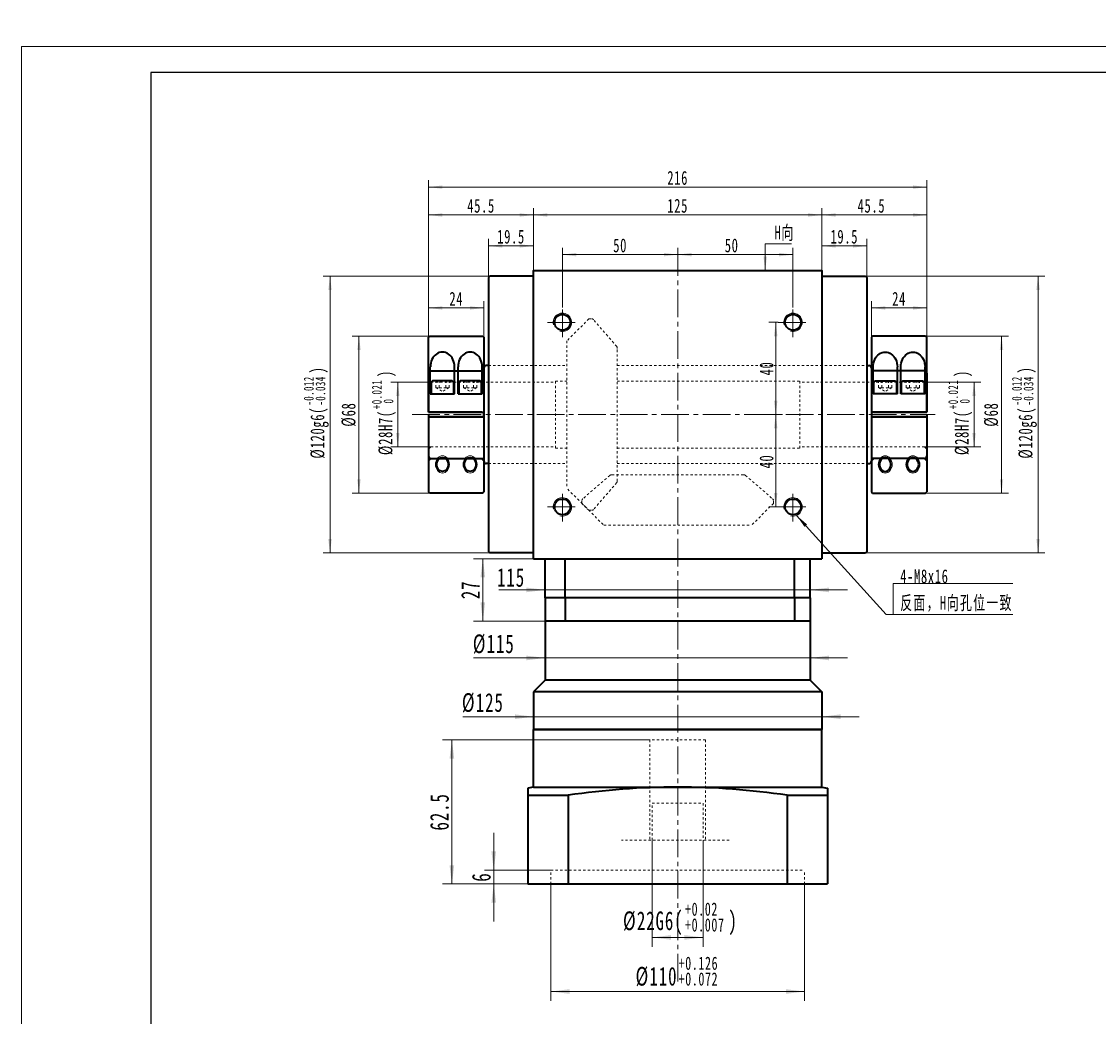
# Model space of a CAD drawing. Header units: millimetres. Extents: x 3946 to 4886, y -214 to 462.
# Tile 2 of 8: x 3946 to 4412, y 30 to 462. Entities that reach past the tile are written whole.
import ezdxf

# ---------------------------------------------------------------- set-up
doc = ezdxf.new("R2010")
doc.units = ezdxf.units.MM
doc.linetypes.add('点画线', pattern=[18, 12, -2, 2, -2])
doc.linetypes.add('虚线', pattern=[2, 1, -1])
doc.layers.get('0').update_dxf_attribs({"lineweight": 35})
for name, color, linetype, lineweight in [('EB0', 7, 'Continuous', 35), ('TEXT', 4, 'Continuous', 18), ('中心线层', 1, '点画线', 18), ('图框_外框线', 7, 'Continuous', 18), ('尺寸线层', 3, 'Continuous', 18), ('粗实线', 7, 'Continuous', 50), ('粗实线层', 7, 'Continuous', 35), ('虚线层', 6, '虚线', 18)]:
    doc.layers.add(name, color=color, linetype=linetype, lineweight=lineweight)
doc.styles.add('标准', font='txt', dxfattribs={"width": 0.667})
doc.dimstyles.new('a4-1-1', dxfattribs={"dimtxt": 3, "dimasz": 3, "dimexe": 1.5, "dimexo": 0, "dimgap": 0.5, "dimtad": 1, "dimdec": 3, "dimdsep": 46, "dimtxsty": '标准', "dimblk": '_CAXARROW', "dimcen": 0, "dimdle": 6, "dimazin": 2, "dimtfac": 0.707107, "dimtdec": 3, "dimtix": 1, "dimtmove": 2, "dimatfit": 3, "dimfxl": 0, "dimfrac": 2, "dimtolj": 1, "dimarcsym": 0})
doc.dimstyles.new('a4-1-1.5', dxfattribs={"dimtxt": 4.5, "dimasz": 4.5, "dimexe": 2.25, "dimexo": 0, "dimgap": 0.75, "dimtad": 1, "dimdec": 3, "dimdsep": 46, "dimtxsty": '标准', "dimblk": '_CAXARROW', "dimcen": 0, "dimdle": 9, "dimazin": 2, "dimtfac": 0.707107, "dimtdec": 3, "dimtix": 1, "dimtmove": 2, "dimatfit": 3, "dimfxl": 0, "dimfrac": 2, "dimtolj": 1, "dimarcsym": 0})

# ---------------------------------------------------------------- blocks, each defined once
blk = doc.blocks.new('*X3')
at = {"layer": '尺寸线层', "color": 0, "char_height": 8.1, "attachment_point": 1, "line_spacing_factor": 1.15057, "style": '标准'}
for s, insert, width in [('\\T1.1;{\\H0.707107x;+0.02}', (4233.2, 79.76), 68.7239), ('\\T1.1;%%C22G6(', (4206.32, 75.91), 189.5425), ('\\T1.1;)', (4252.02, 75.91), 189.5425), ('\\T1.1;{\\H0.707107x;+0.007}', (4233.2, 72.92), 68.7239)]:
    blk.add_mtext(s, dxfattribs=dict(at, insert=insert, width=width))
blk = doc.blocks.new('*X2')
at = {"layer": '尺寸线层', "linetype": 'Continuous'}
for points in [[(4219.02, 64.62), (4227.12, 65.63), (4227.12, 63.61)], [(4241.02, 64.62), (4232.92, 65.63), (4232.92, 63.61)]]:
    blk.add_hatch(color=0, dxfattribs=at).paths.add_polyline_path(points, flags=0)
at = {"layer": '尺寸线层', "color": 0, "linetype": 'Continuous'}
for p, q in [((4219.02, 106.79), (4219.02, 60.57)), ((4241.02, 106.79), (4241.02, 60.57)), ((4219.02, 64.62), (4241.02, 64.62))]:
    blk.add_line(p, q, dxfattribs=at)
at = {"layer": '尺寸线层', "color": 0}
blk.add_blockref('*X3', (0, 0), dxfattribs=at)
blk = doc.blocks.new('_CAXARROW')
blk.add_hatch(color=0).paths.add_polyline_path([(0, 0), (-1, 0.125), (-1, -0.125)], flags=0)
blk = doc.blocks.new('*X5')
at = {"layer": '尺寸线层', "color": 0, "char_height": 8.1, "attachment_point": 1, "line_spacing_factor": 1.15057, "style": '标准'}
for s, insert, width in [('\\T1.1;{\\H0.707107x;+0.126}', (4230.43, 56.31), 68.7239), ('\\T1.1;%%C110', (4211.77, 51.85), 145.9312), ('\\T1.1;{\\H0.707107x;+0.072}', (4230.43, 49.48), 68.7239)]:
    blk.add_mtext(s, dxfattribs=dict(at, insert=insert, width=width))
blk = doc.blocks.new('*X4')
at = {"layer": '尺寸线层', "linetype": 'Continuous'}
for points in [[(4175.02, 41.17), (4183.12, 42.19), (4183.12, 40.16)], [(4285.02, 41.17), (4276.92, 42.19), (4276.92, 40.16)]]:
    blk.add_hatch(color=0, dxfattribs=at).paths.add_polyline_path(points, flags=0)
at = {"layer": '尺寸线层', "color": 0, "linetype": 'Continuous'}
for p, q in [((4175.02, 87.79), (4175.02, 37.12)), ((4285.02, 87.79), (4285.02, 37.12)), ((4175.02, 41.17), (4285.02, 41.17))]:
    blk.add_line(p, q, dxfattribs=at)
at = {"layer": '尺寸线层', "color": 0}
blk.add_blockref('*X5', (0, 0), dxfattribs=at)
blk = doc.blocks.new('*X6')
at = {"layer": '尺寸线层', "linetype": 'Continuous'}
for points in [[(4150.26, 93.79), (4149.25, 101.89), (4151.27, 101.89)], [(4150.26, 87.79), (4149.25, 79.69), (4151.27, 79.69)]]:
    blk.add_hatch(color=0, dxfattribs=at).paths.add_polyline_path(points, flags=0)
at = {"layer": '尺寸线层', "color": 0, "linetype": 'Continuous'}
for p, q in [((4150.26, 71.59), (4150.26, 109.99)), ((4175.02, 93.79), (4146.21, 93.79)), ((4165.02, 87.79), (4146.21, 87.79))]:
    blk.add_line(p, q, dxfattribs=at)
at = {"layer": '尺寸线层', "color": 0, "insert": (4144.9, 90.79), "char_height": 8.1, "width": 16.2, "attachment_point": 5, "rotation": 90, "line_spacing_factor": 1.15057, "style": '标准'}
blk.add_mtext('\\T1.1;6', dxfattribs=at)
blk = doc.blocks.new('*X7')
at = {"layer": '尺寸线层', "linetype": 'Continuous'}
for points in [[(4132.11, 150.29), (4131.1, 142.19), (4133.12, 142.19)], [(4132.11, 87.79), (4131.1, 95.89), (4133.12, 95.89)]]:
    blk.add_hatch(color=0, dxfattribs=at).paths.add_polyline_path(points, flags=0)
at = {"layer": '尺寸线层', "color": 0, "linetype": 'Continuous'}
for p, q in [((4218.02, 150.29), (4128.06, 150.29)), ((4132.11, 87.79), (4132.11, 150.29)), ((4165.02, 87.79), (4128.06, 87.79))]:
    blk.add_line(p, q, dxfattribs=at)
at = {"layer": '尺寸线层', "color": 0, "insert": (4126.75, 119.04), "char_height": 8.1, "width": 29.4608, "attachment_point": 5, "rotation": 90, "line_spacing_factor": 1.15057, "style": '标准'}
blk.add_mtext('\\T1.1;62.5', dxfattribs=at)
blk = doc.blocks.new('*X8')
at = {"layer": '尺寸线层', "linetype": 'Continuous'}
for points in [[(4172.52, 215.29), (4164.42, 216.3), (4164.42, 214.27)], [(4287.52, 215.29), (4295.62, 216.3), (4295.62, 214.27)]]:
    blk.add_hatch(color=0, dxfattribs=at).paths.add_polyline_path(points, flags=0)
at = {"layer": '尺寸线层', "color": 0, "linetype": 'Continuous'}
for p, q in [((4152.52, 215.29), (4303.72, 215.29)), ((4172.52, 217.8), (4172.52, 211.24)), ((4287.52, 216.49), (4287.52, 211.24))]:
    blk.add_line(p, q, dxfattribs=at)
at = {"layer": '尺寸线层', "color": 0, "insert": (4157.77, 220.64), "char_height": 8.1, "width": 21.0034, "attachment_point": 5, "line_spacing_factor": 1.15057, "style": '标准'}
blk.add_mtext('\\T1.1;115', dxfattribs=at)
blk = doc.blocks.new('*X9')
at = {"layer": '尺寸线层', "linetype": 'Continuous'}
for points in [[(4145.53, 228.79), (4144.52, 220.69), (4146.54, 220.69)], [(4145.53, 201.79), (4144.52, 209.89), (4146.54, 209.89)]]:
    blk.add_hatch(color=0, dxfattribs=at).paths.add_polyline_path(points, flags=0)
at = {"layer": '尺寸线层', "color": 0, "linetype": 'Continuous'}
for p, q in [((4167.52, 228.79), (4141.48, 228.79)), ((4145.53, 201.79), (4145.53, 228.79)), ((4172.52, 201.79), (4141.48, 201.79))]:
    blk.add_line(p, q, dxfattribs=at)
at = {"layer": '尺寸线层', "color": 0, "insert": (4140.18, 215.29), "char_height": 8.1, "width": 16.2, "attachment_point": 5, "rotation": 90, "line_spacing_factor": 1.15057, "style": '标准'}
blk.add_mtext('\\T1.1;27', dxfattribs=at)
blk = doc.blocks.new('*X10')
at = {"layer": '尺寸线层', "linetype": 'Continuous'}
for points in [[(4172.52, 185.79), (4164.42, 186.8), (4164.42, 184.77)], [(4287.52, 185.79), (4295.62, 186.8), (4295.62, 184.77)]]:
    blk.add_hatch(color=0, dxfattribs=at).paths.add_polyline_path(points, flags=0)
at = {"layer": '尺寸线层', "color": 0, "linetype": 'Continuous'}
for p, q in [((4172.52, 193.58), (4172.52, 181.74)), ((4287.52, 185.39), (4287.52, 189.84)), ((4141.55, 185.79), (4303.72, 185.79))]:
    blk.add_line(p, q, dxfattribs=at)
at = {"layer": '尺寸线层', "color": 0, "insert": (4150.26, 191.76), "char_height": 8.1, "width": 34.8343, "attachment_point": 5, "line_spacing_factor": 1.15057, "style": '标准'}
blk.add_mtext('\\T1.1;%%C115', dxfattribs=at)
blk = doc.blocks.new('*X11')
at = {"layer": '尺寸线层', "linetype": 'Continuous'}
for points in [[(4167.52, 160.32), (4159.42, 161.33), (4159.42, 159.3)], [(4292.52, 160.32), (4300.62, 161.33), (4300.62, 159.3)]]:
    blk.add_hatch(color=0, dxfattribs=at).paths.add_polyline_path(points, flags=0)
at = {"layer": '尺寸线层', "color": 0, "linetype": 'Continuous'}
for p, q in [((4167.52, 154.79), (4167.52, 164.37)), ((4292.52, 154.79), (4292.52, 164.37)), ((4136.82, 160.32), (4308.72, 160.32))]:
    blk.add_line(p, q, dxfattribs=at)
at = {"layer": '尺寸线层', "color": 0, "insert": (4145.53, 166.29), "char_height": 8.1, "width": 34.8343, "attachment_point": 5, "line_spacing_factor": 1.15057, "style": '标准'}
blk.add_mtext('\\T1.1;%%C125', dxfattribs=at)
blk = doc.blocks.new('*X13')
at = {"layer": '尺寸线层', "color": 0, "char_height": 6, "attachment_point": 1, "rotation": 90, "line_spacing_factor": 1.15057, "style": '标准'}
for s, insert, width in [('\\T1.1;{\\H0.707107x;+0.021}', (4097.43, 293.65), 50.9066), ('\\T1.1;)', (4100.28, 307.58), 140.4019), ('\\T1.1;%%C28H7(', (4100.28, 273.74), 140.4019), ('\\T1.1;{\\H0.707107x;0}', (4102.49, 296.11), 50.9066)]:
    blk.add_mtext(s, dxfattribs=dict(at, insert=insert, width=width))
blk = doc.blocks.new('*X12')
at = {"layer": '尺寸线层', "linetype": 'Continuous'}
for points in [[(4108.64, 305.29), (4109.39, 299.29), (4107.89, 299.29)], [(4108.64, 277.29), (4109.39, 283.29), (4107.89, 283.29)]]:
    blk.add_hatch(color=0, dxfattribs=at).paths.add_polyline_path(points, flags=0)
at = {"layer": '尺寸线层', "color": 0, "linetype": 'Continuous'}
for p, q in [((4123.02, 305.29), (4105.64, 305.29)), ((4108.64, 305.29), (4108.64, 277.29)), ((4123.02, 277.29), (4105.64, 277.29))]:
    blk.add_line(p, q, dxfattribs=at)
at = {"layer": '尺寸线层', "color": 0}
blk.add_blockref('*X13', (0, 0), dxfattribs=at)
blk = doc.blocks.new('*X15')
at = {"layer": '尺寸线层', "color": 0, "char_height": 6, "attachment_point": 1, "rotation": 90, "line_spacing_factor": 1.15057, "style": '标准'}
for s, insert, width in [('\\T1.1;{\\H0.707107x;-0.012}', (4067.92, 295.17), 50.9066), ('\\T1.1;)', (4070.78, 309.11), 152.5853), ('\\T1.1;{\\H0.707107x;-0.034}', (4072.99, 295.17), 50.9066), ('\\T1.1;%%C120g6(', (4070.78, 272.21), 152.5853)]:
    blk.add_mtext(s, dxfattribs=dict(at, insert=insert, width=width))
blk = doc.blocks.new('*X14')
at = {"layer": '尺寸线层', "linetype": 'Continuous'}
for points in [[(4079.27, 351.29), (4080.02, 345.29), (4078.52, 345.29)], [(4079.27, 231.29), (4080.02, 237.29), (4078.52, 237.29)]]:
    blk.add_hatch(color=0, dxfattribs=at).paths.add_polyline_path(points, flags=0)
at = {"layer": '尺寸线层', "color": 0, "linetype": 'Continuous'}
for p, q in [((4148.52, 351.29), (4076.27, 351.29)), ((4079.27, 351.29), (4079.27, 231.29)), ((4148.52, 231.29), (4076.27, 231.29))]:
    blk.add_line(p, q, dxfattribs=at)
at = {"layer": '尺寸线层', "color": 0}
blk.add_blockref('*X15', (0, 0), dxfattribs=at)
blk = doc.blocks.new('*X16')
at = {"layer": '尺寸线层', "linetype": 'Continuous'}
for points in [[(4148.02, 364.42), (4154.02, 363.67), (4154.02, 365.17)], [(4167.52, 364.42), (4161.52, 363.67), (4161.52, 365.17)]]:
    blk.add_hatch(color=0, dxfattribs=at).paths.add_polyline_path(points, flags=0)
at = {"layer": '尺寸线层', "color": 0, "linetype": 'Continuous'}
for p, q in [((4148.02, 350.79), (4148.02, 367.42)), ((4167.52, 364.42), (4148.02, 364.42)), ((4167.52, 353.79), (4167.52, 367.42))]:
    blk.add_line(p, q, dxfattribs=at)
at = {"layer": '尺寸线层', "color": 0, "insert": (4157.77, 368.39), "char_height": 6, "width": 21.6497, "attachment_point": 5, "line_spacing_factor": 1.15057, "style": '标准'}
blk.add_mtext('\\T1.1;19.5', dxfattribs=at)
blk = doc.blocks.new('*X17')
at = {"layer": '尺寸线层', "linetype": 'Continuous'}
for points in [[(4167.52, 377.83), (4173.52, 377.08), (4173.52, 378.58)], [(4292.52, 377.83), (4286.52, 377.08), (4286.52, 378.58)]]:
    blk.add_hatch(color=0, dxfattribs=at).paths.add_polyline_path(points, flags=0)
at = {"layer": '尺寸线层', "color": 0, "linetype": 'Continuous'}
for p, q in [((4167.52, 353.79), (4167.52, 380.83)), ((4292.52, 353.79), (4292.52, 380.83)), ((4292.52, 377.83), (4167.52, 377.83))]:
    blk.add_line(p, q, dxfattribs=at)
at = {"layer": '尺寸线层', "color": 0, "insert": (4230.02, 381.79), "char_height": 6, "width": 15.558, "attachment_point": 5, "line_spacing_factor": 1.15057, "style": '标准'}
blk.add_mtext('\\T1.1;125', dxfattribs=at)
blk = doc.blocks.new('*X18')
at = {"layer": '尺寸线层', "linetype": 'Continuous'}
for points in [[(4292.52, 364.42), (4298.52, 365.17), (4298.52, 363.67)], [(4312.02, 364.42), (4306.02, 365.17), (4306.02, 363.67)]]:
    blk.add_hatch(color=0, dxfattribs=at).paths.add_polyline_path(points, flags=0)
at = {"layer": '尺寸线层', "color": 0, "linetype": 'Continuous'}
for p, q in [((4292.52, 353.79), (4292.52, 367.42)), ((4292.52, 364.42), (4312.02, 364.42)), ((4312.02, 350.79), (4312.02, 367.42))]:
    blk.add_line(p, q, dxfattribs=at)
at = {"layer": '尺寸线层', "color": 0, "insert": (4302.27, 368.39), "char_height": 6, "width": 21.6497, "attachment_point": 5, "line_spacing_factor": 1.15057, "style": '标准'}
blk.add_mtext('\\T1.1;19.5', dxfattribs=at)
blk = doc.blocks.new('*X19')
at = {"layer": '尺寸线层', "linetype": 'Continuous'}
for points in [[(4122.02, 389.91), (4128.02, 389.16), (4128.02, 390.66)], [(4338.02, 389.91), (4332.02, 389.16), (4332.02, 390.66)]]:
    blk.add_hatch(color=0, dxfattribs=at).paths.add_polyline_path(points, flags=0)
at = {"layer": '尺寸线层', "color": 0, "linetype": 'Continuous'}
for p, q in [((4122.02, 324.79), (4122.02, 392.91)), ((4338.02, 324.79), (4338.02, 392.91)), ((4338.02, 389.91), (4122.02, 389.91))]:
    blk.add_line(p, q, dxfattribs=at)
at = {"layer": '尺寸线层', "color": 0, "insert": (4230.02, 393.88), "char_height": 6, "width": 15.8609, "attachment_point": 5, "line_spacing_factor": 1.15057, "style": '标准'}
blk.add_mtext('\\T1.1;216', dxfattribs=at)
blk = doc.blocks.new('*X20')
at = {"layer": '尺寸线层', "linetype": 'Continuous'}
for points in [[(4292.52, 377.83), (4298.52, 378.58), (4298.52, 377.08)], [(4338.02, 377.83), (4332.02, 378.58), (4332.02, 377.08)]]:
    blk.add_hatch(color=0, dxfattribs=at).paths.add_polyline_path(points, flags=0)
at = {"layer": '尺寸线层', "color": 0, "linetype": 'Continuous'}
for p, q in [((4292.52, 353.79), (4292.52, 380.83)), ((4338.02, 324.79), (4338.02, 380.83)), ((4292.52, 377.83), (4338.02, 377.83))]:
    blk.add_line(p, q, dxfattribs=at)
at = {"layer": '尺寸线层', "color": 0, "insert": (4314.02, 381.79), "char_height": 6, "width": 21.9526, "attachment_point": 5, "line_spacing_factor": 1.15057, "style": '标准'}
blk.add_mtext('\\T1.1;45.5', dxfattribs=at)
blk = doc.blocks.new('*X21')
at = {"layer": '尺寸线层', "linetype": 'Continuous'}
for points in [[(4230.02, 360.64), (4236.02, 361.39), (4236.02, 359.89)], [(4280.02, 360.64), (4274.02, 361.39), (4274.02, 359.89)]]:
    blk.add_hatch(color=0, dxfattribs=at).paths.add_polyline_path(points, flags=0)
at = {"layer": '尺寸线层', "color": 0, "linetype": 'Continuous'}
for p, q in [((4230.02, 356.79), (4230.02, 363.64)), ((4230.02, 360.64), (4280.02, 360.64)), ((4280.02, 337.69), (4280.02, 363.64))]:
    blk.add_line(p, q, dxfattribs=at)
at = {"layer": '尺寸线层', "color": 0, "insert": (4253.43, 364.61), "char_height": 6, "width": 12, "attachment_point": 5, "line_spacing_factor": 1.15057, "style": '标准'}
blk.add_mtext('\\T1.1;50', dxfattribs=at)
blk = doc.blocks.new('*X22')
at = {"layer": '尺寸线层', "linetype": 'Continuous'}
for points in [[(4180.02, 360.64), (4186.02, 361.39), (4186.02, 359.89)], [(4230.02, 360.64), (4224.02, 361.39), (4224.02, 359.89)]]:
    blk.add_hatch(color=0, dxfattribs=at).paths.add_polyline_path(points, flags=0)
at = {"layer": '尺寸线层', "color": 0, "linetype": 'Continuous'}
for p, q in [((4180.02, 337.69), (4180.02, 363.64)), ((4180.02, 360.64), (4230.02, 360.64)), ((4230.02, 356.79), (4230.02, 363.64))]:
    blk.add_line(p, q, dxfattribs=at)
at = {"layer": '尺寸线层', "color": 0, "insert": (4205.06, 364.61), "char_height": 6, "width": 12, "attachment_point": 5, "line_spacing_factor": 1.15057, "style": '标准'}
blk.add_mtext('\\T1.1;50', dxfattribs=at)
blk = doc.blocks.new('*X23')
at = {"layer": '尺寸线层', "linetype": 'Continuous'}
for points in [[(4272.52, 331.29), (4271.77, 325.29), (4273.27, 325.29)], [(4272.52, 291.29), (4271.77, 297.29), (4273.27, 297.29)]]:
    blk.add_hatch(color=0, dxfattribs=at).paths.add_polyline_path(points, flags=0)
at = {"layer": '尺寸线层', "color": 0, "linetype": 'Continuous'}
for p, q in [((4273.62, 331.29), (4269.52, 331.29)), ((4272.52, 291.29), (4272.52, 331.29)), ((4264.52, 291.29), (4275.52, 291.29))]:
    blk.add_line(p, q, dxfattribs=at)
at = {"layer": '尺寸线层', "color": 0, "insert": (4268.55, 311.29), "char_height": 6, "width": 12, "attachment_point": 5, "rotation": 90, "line_spacing_factor": 1.15057, "style": '标准'}
blk.add_mtext('\\T1.1;40', dxfattribs=at)
blk = doc.blocks.new('*X24')
at = {"layer": '尺寸线层', "linetype": 'Continuous'}
for points in [[(4272.52, 291.29), (4273.27, 285.29), (4271.77, 285.29)], [(4272.52, 251.29), (4273.27, 257.29), (4271.77, 257.29)]]:
    blk.add_hatch(color=0, dxfattribs=at).paths.add_polyline_path(points, flags=0)
at = {"layer": '尺寸线层', "color": 0, "linetype": 'Continuous'}
for p, q in [((4264.52, 291.29), (4275.52, 291.29)), ((4272.52, 291.29), (4272.52, 251.29)), ((4273.62, 251.29), (4269.52, 251.29))]:
    blk.add_line(p, q, dxfattribs=at)
at = {"layer": '尺寸线层', "color": 0, "insert": (4268.55, 270.93), "char_height": 6, "width": 12, "attachment_point": 5, "rotation": 90, "line_spacing_factor": 1.15057, "style": '标准'}
blk.add_mtext('\\T1.1;40', dxfattribs=at)
blk = doc.blocks.new('*X25')
at = {"layer": '尺寸线层', "linetype": 'Continuous'}
blk.add_hatch(color=0, dxfattribs=at).paths.add_polyline_path([(-41.97, 42.96), (-37.38, 39.02), (-38.5, 38.01)], flags=0)
at = {"layer": '尺寸线层', "color": 0, "linetype": 'Continuous'}
blk.add_line((-41.97, 42.96), (-3.04, 0), dxfattribs=at)
at = {"layer": '尺寸线层', "color": 0}
for p, q in [((0, 13.42), (51.79, 13.42)), ((0, 0), (0, 13.42)), ((-3.04, 0), (0, 0)), ((0, 0), (51.79, 0))]:
    blk.add_line(p, q, dxfattribs=at)
at = {"layer": '尺寸线层', "color": 0, "insert": (3, 1.2), "char_height": 6, "width": 97.5796, "attachment_point": 7, "line_spacing_factor": 1.15057, "style": '标准'}
blk.add_mtext('\\T1.1;4-M8x16\\P反面，H向孔位一致', dxfattribs=at)
blk = doc.blocks.new('*X26')
at = {"layer": '尺寸线层', "linetype": 'Continuous'}
blk.add_hatch(color=0, dxfattribs=at).paths.add_polyline_path([(-1.02, -11.58), (-1.77, -5.58), (-0.27, -5.58)], flags=0)
at = {"layer": '尺寸线层', "color": 0, "linetype": 'Continuous'}
blk.add_line((-1.02, -11.58), (-1.02, 0), dxfattribs=at)
at = {"layer": '尺寸线层', "color": 0}
for p, q in [((-1.02, 0), (0, 0)), ((0, 0), (10.33, 0)), ((0, 0), (0, 0))]:
    blk.add_line(p, q, dxfattribs=at)
at = {"layer": '尺寸线层', "color": 0, "insert": (3, 1.2), "char_height": 6, "width": 14.6581, "attachment_point": 7, "line_spacing_factor": 1.15057, "style": '标准'}
blk.add_mtext('\\T1.1;H向', dxfattribs=at)
blk = doc.blocks.new('23fgfghjk_1')
at = {"layer": '粗实线层'}
for p, q in [((0.5, 33), (0, 32.5)), ((0.5, 33), (23.5, 33)), ((23.5, 33), (24, 32.5)), ((0, 0), (0, 32.5)), ((24, 32.5), (24, 0)), ((0.75, 8), (0.75, 19.66)), ((11.25, 8), (11.25, 19.66)), ((12.75, 8), (12.75, 19.66)), ((23.25, 8), (23.25, 19.66)), ((1.11, 12.72), (1.11, 8)), ((9.91, 13.7), (2.09, 13.7)), ((10.89, 8), (10.89, 12.72)), ((13.11, 12.72), (13.11, 8)), ((21.91, 13.7), (14.09, 13.7)), ((22.89, 8), (22.89, 12.72)), ((0.75, 8), (11.25, 8)), ((1.11, 8), (10.89, 8)), ((12.75, 8), (23.25, 8)), ((13.11, 8), (22.89, 8)), ((0, 0), (24, 0)), ((0, -2), (0, -34.5)), ((0, -2), (24, -2)), ((24, -2), (24, -34.5)), ((0.5, -35), (0, -34.5)), ((23.5, -35), (0.5, -35)), ((24, -34.5), (23.5, -35))]:
    blk.add_line(p, q, dxfattribs=at)
at = {"layer": '粗实线层', "color": 6, "linetype": '虚线'}
for p, q in [((1, 18), (0, 19)), ((23, 18), (24, 19)), ((1, 18), (23, 18)), ((1, -20), (0, -21)), ((1, -20), (23, -20)), ((23, -20), (24, -21))]:
    blk.add_line(p, q, dxfattribs=at)
at = {"layer": '粗实线层'}
for centre, start, end in [((2.09, 12.72), 90, 180), ((9.91, 12.72), 0, 90), ((14.09, 12.72), 90, 180), ((21.91, 12.72), 0, 90)]:
    blk.add_arc(centre, 0.978, start, end, dxfattribs=at)
for centre in [(6, 19.66), (18, 19.66)]:
    blk.add_ellipse(centre, major_axis=(0, 6.46), ratio=0.812265, start_param=4.712389, end_param=7.853982, dxfattribs=at)
at = {"layer": '粗实线层', "lineweight": 18}
for centre in [(6, -22.61), (18, -22.61)]:
    blk.add_ellipse(centre, major_axis=(0, 3.75), ratio=0.801059, dxfattribs=at)
at = {"layer": '粗实线层'}
for centre in [(6, -22.61), (18, -22.61)]:
    blk.add_ellipse(centre, major_axis=(0, 3.07), ratio=0.813847, dxfattribs=at)
at = {"layer": '虚线层'}
for p, q in [((3.11, 10.7), (3.11, 13.7)), ((3.11, 10.7), (6, 9.03)), ((4.56, 10.7), (4.56, 13.7)), ((8.89, 10.7), (6, 9.03)), ((7.44, 10.7), (7.44, 13.7)), ((8.89, 10.7), (8.89, 13.7)), ((15.11, 10.7), (15.11, 13.7)), ((15.11, 10.7), (18, 9.03)), ((16.56, 10.7), (16.56, 13.7)), ((20.89, 10.7), (18, 9.03)), ((19.44, 10.7), (19.44, 13.7)), ((20.89, 10.7), (20.89, 13.7))]:
    blk.add_line(p, q, dxfattribs=at)
for centre, radius, start, end in [((3.83, 12.14), 1.61, 243.4349, 296.5651), ((6, 16.18), 5.67, 255.2529, 284.7471), ((8.17, 12.14), 1.61, 243.4349, 296.5651), ((15.83, 12.14), 1.61, 243.4349, 296.5651), ((18, 16.18), 5.67, 255.2529, 284.7471), ((20.17, 12.14), 1.61, 243.4349, 296.5651)]:
    blk.add_arc(centre, radius, start, end, dxfattribs=at)
blk = doc.blocks.new('*X36')
at = {"layer": '尺寸线层', "linetype": 'Continuous'}
for points in [[(4122.02, 377.83), (4128.02, 377.08), (4128.02, 378.58)], [(4167.52, 377.83), (4161.52, 377.08), (4161.52, 378.58)]]:
    blk.add_hatch(color=0, dxfattribs=at).paths.add_polyline_path(points, flags=0)
at = {"layer": '尺寸线层', "color": 0, "linetype": 'Continuous'}
for p, q in [((4122.02, 324.79), (4122.02, 380.83)), ((4167.52, 353.79), (4167.52, 380.83)), ((4167.52, 377.83), (4122.02, 377.83))]:
    blk.add_line(p, q, dxfattribs=at)
at = {"layer": '尺寸线层', "color": 0, "insert": (4144.77, 381.79), "char_height": 6, "width": 21.9526, "attachment_point": 5, "line_spacing_factor": 1.15057, "style": '标准'}
blk.add_mtext('\\T1.1;45.5', dxfattribs=at)
blk = doc.blocks.new('*X37')
at = {"layer": '尺寸线层', "linetype": 'Continuous'}
for points in [[(4122.02, 337.53), (4128.02, 336.78), (4128.02, 338.28)], [(4146.02, 337.53), (4140.02, 336.78), (4140.02, 338.28)]]:
    blk.add_hatch(color=0, dxfattribs=at).paths.add_polyline_path(points, flags=0)
at = {"layer": '尺寸线层', "color": 0, "linetype": 'Continuous'}
for p, q in [((4122.02, 324.79), (4122.02, 340.53)), ((4146.02, 337.53), (4122.02, 337.53)), ((4146.02, 324.79), (4146.02, 340.53))]:
    blk.add_line(p, q, dxfattribs=at)
at = {"layer": '尺寸线层', "color": 0, "insert": (4134.02, 341.5), "char_height": 6, "width": 12, "attachment_point": 5, "line_spacing_factor": 1.15057, "style": '标准'}
blk.add_mtext('\\T1.1;24', dxfattribs=at)
blk = doc.blocks.new('*X38')
at = {"layer": '尺寸线层', "linetype": 'Continuous'}
for points in [[(4091.82, 325.29), (4092.57, 319.29), (4091.07, 319.29)], [(4091.82, 257.29), (4092.57, 263.29), (4091.07, 263.29)]]:
    blk.add_hatch(color=0, dxfattribs=at).paths.add_polyline_path(points, flags=0)
at = {"layer": '尺寸线层', "color": 0, "linetype": 'Continuous'}
for p, q in [((4122.52, 325.29), (4088.82, 325.29)), ((4091.82, 325.29), (4091.82, 257.29)), ((4122.52, 257.29), (4088.82, 257.29))]:
    blk.add_line(p, q, dxfattribs=at)
at = {"layer": '尺寸线层', "color": 0, "insert": (4087.4, 291.29), "char_height": 6, "width": 19.7115, "attachment_point": 5, "rotation": 90, "line_spacing_factor": 1.15057, "style": '标准'}
blk.add_mtext('\\T1.1;%%C68', dxfattribs=at)
blk = doc.blocks.new('*X39')
at = {"layer": '尺寸线层', "linetype": 'Continuous'}
for points in [[(4314.02, 337.53), (4320.02, 338.28), (4320.02, 336.78)], [(4338.02, 337.53), (4332.02, 338.28), (4332.02, 336.78)]]:
    blk.add_hatch(color=0, dxfattribs=at).paths.add_polyline_path(points, flags=0)
at = {"layer": '尺寸线层', "color": 0, "linetype": 'Continuous'}
for p, q in [((4314.02, 324.79), (4314.02, 340.53)), ((4314.02, 337.53), (4338.02, 337.53)), ((4338.02, 324.79), (4338.02, 340.53))]:
    blk.add_line(p, q, dxfattribs=at)
at = {"layer": '尺寸线层', "color": 0, "insert": (4326.02, 341.5), "char_height": 6, "width": 12, "attachment_point": 5, "line_spacing_factor": 1.15057, "style": '标准'}
blk.add_mtext('\\T1.1;24', dxfattribs=at)
blk = doc.blocks.new('*X41')
at = {"layer": '尺寸线层', "color": 0, "char_height": 6, "attachment_point": 1, "rotation": 90, "line_spacing_factor": 1.15057, "style": '标准'}
for s, insert, width in [('\\T1.1;{\\H0.707107x;+0.021}', (4347.32, 293.65), 50.9066), ('\\T1.1;)', (4350.17, 307.58), 140.4019), ('\\T1.1;%%C28H7(', (4350.17, 273.74), 140.4019), ('\\T1.1;{\\H0.707107x;0}', (4352.38, 296.11), 50.9066)]:
    blk.add_mtext(s, dxfattribs=dict(at, insert=insert, width=width))
blk = doc.blocks.new('*X40')
at = {"layer": '尺寸线层', "linetype": 'Continuous'}
for points in [[(4358.53, 305.29), (4359.28, 299.29), (4357.78, 299.29)], [(4358.53, 277.29), (4359.28, 283.29), (4357.78, 283.29)]]:
    blk.add_hatch(color=0, dxfattribs=at).paths.add_polyline_path(points, flags=0)
at = {"layer": '尺寸线层', "color": 0, "linetype": 'Continuous'}
for p, q in [((4337.02, 305.29), (4361.53, 305.29)), ((4358.53, 305.29), (4358.53, 277.29)), ((4337.02, 277.29), (4361.53, 277.29))]:
    blk.add_line(p, q, dxfattribs=at)
at = {"layer": '尺寸线层', "color": 0}
blk.add_blockref('*X41', (0, 0), dxfattribs=at)
blk = doc.blocks.new('*X43')
at = {"layer": '尺寸线层', "color": 0, "char_height": 6, "attachment_point": 1, "rotation": 90, "line_spacing_factor": 1.15057, "style": '标准'}
for s, insert, width in [('\\T1.1;{\\H0.707107x;-0.012}', (4374.95, 295.17), 50.9066), ('\\T1.1;)', (4377.8, 309.11), 152.5853), ('\\T1.1;{\\H0.707107x;-0.034}', (4380.01, 295.17), 50.9066), ('\\T1.1;%%C120g6(', (4377.8, 272.21), 152.5853)]:
    blk.add_mtext(s, dxfattribs=dict(at, insert=insert, width=width))
blk = doc.blocks.new('*X42')
at = {"layer": '尺寸线层', "linetype": 'Continuous'}
for points in [[(4386.29, 351.29), (4387.04, 345.29), (4385.54, 345.29)], [(4386.29, 231.29), (4387.04, 237.29), (4385.54, 237.29)]]:
    blk.add_hatch(color=0, dxfattribs=at).paths.add_polyline_path(points, flags=0)
at = {"layer": '尺寸线层', "color": 0, "linetype": 'Continuous'}
for p, q in [((4311.52, 351.29), (4389.29, 351.29)), ((4386.29, 351.29), (4386.29, 231.29)), ((4311.52, 231.29), (4389.29, 231.29))]:
    blk.add_line(p, q, dxfattribs=at)
at = {"layer": '尺寸线层', "color": 0}
blk.add_blockref('*X43', (0, 0), dxfattribs=at)
blk = doc.blocks.new('*X44')
at = {"layer": '尺寸线层', "linetype": 'Continuous'}
for points in [[(4370.44, 325.29), (4371.19, 319.29), (4369.69, 319.29)], [(4370.44, 257.29), (4371.19, 263.29), (4369.69, 263.29)]]:
    blk.add_hatch(color=0, dxfattribs=at).paths.add_polyline_path(points, flags=0)
at = {"layer": '尺寸线层', "color": 0, "linetype": 'Continuous'}
for p, q in [((4337.52, 325.29), (4373.44, 325.29)), ((4370.44, 325.29), (4370.44, 257.29)), ((4337.52, 257.29), (4373.44, 257.29))]:
    blk.add_line(p, q, dxfattribs=at)
at = {"layer": '尺寸线层', "color": 0, "insert": (4366.02, 291.29), "char_height": 6, "width": 19.7115, "attachment_point": 5, "rotation": 90, "line_spacing_factor": 1.15057, "style": '标准'}
blk.add_mtext('\\T1.1;%%C68', dxfattribs=at)

msp = doc.modelspace()

# ---------------------------------------------------------------- linework, layer by layer
at = {"color": 6, "linetype": '虚线', "lineweight": 18}
for p, q in [((4191.5211, 332.7873), (4182.0211, 323.2873)), ((4191.5211, 332.7873), (4192.7526, 332.7873)), ((4203.5906, 320.7964), (4193.5087, 332.4419)), ((4182.0211, 323.2873), (4182.0211, 259.2873)), ((4203.8161, 320.1632), (4203.8161, 320.0415)), ((4200.6012, 264.9434), (4188.8616, 254.7799)), ((4203.5906, 261.7783), (4193.5087, 250.1328)), ((4201.2119, 265.1873), (4201.5408, 265.1873)), ((4203.8161, 262.3838), (4203.8161, 262.5331)), ((4258.8203, 265.1873), (4258.4913, 265.1873)), ((4259.431, 264.9434), (4271.1706, 254.7799)), ((4191.5211, 249.7873), (4182.0211, 259.2873)), ((4188.5161, 252.7923), (4188.5161, 254.0239)), ((4188.5161, 252.7923), (4198.0161, 243.2923)), ((4271.5161, 252.7923), (4262.0161, 243.2923)), ((4271.5161, 252.7923), (4271.5161, 254.0239)), ((4191.5211, 249.7873), (4192.7526, 249.7873)), ((4198.0161, 243.2923), (4262.0161, 243.2923))]:
    msp.add_line(p, q, dxfattribs=at)
for p, q in [((4167.5161, 129.7873), (4165.0161, 129.3465)), ((4167.5161, 129.7873), (4165.0161, 129.3465)), ((4292.5161, 129.7873), (4295.0161, 129.3465))]:
    msp.add_line(p, q)
at = {"linetype": 'ByBlock'}
for p, q in [((4165.0161, 126.2608), (4182.5161, 126.2608)), ((4277.5161, 126.2608), (4295.0161, 126.2608))]:
    msp.add_line(p, q, dxfattribs=at)
at = {"color": 7, "linetype": 'Continuous', "lineweight": 0}
for centre in [(4180.0161, 331.2873), (4180.0161, 331.2873), (4280.0161, 331.2873), (4280.0161, 331.2873), (4180.0161, 251.2873), (4180.0161, 251.2873), (4280.0161, 251.2873), (4280.0161, 251.2873)]:
    msp.add_arc(centre, 4, 255, 195, dxfattribs=at)
at = {"color": 6, "linetype": '虚线', "lineweight": 18}
for centre, start, end in [((4192.7526, 331.7873), 40.884, 90), ((4202.8161, 320.1632), 0, 40.884), ((4201.2557, 264.1873), 90, 130.884), ((4202.8161, 262.4115), 319.116, 0), ((4258.7764, 264.1873), 49.116, 90), ((4189.5161, 254.0239), 130.884, 180), ((4270.5161, 254.0239), 0, 49.116), ((4192.7526, 250.7873), 270, 319.116)]:
    msp.add_arc(centre, 1, start, end, dxfattribs=at)
at = {"linetype": 'ByBlock'}
msp.add_open_spline([(4277.5161, 126.2608), (4261.8121, 128.5926), (4230.0161, 130.9248), (4198.2201, 128.5926), (4182.5161, 126.2608)], degree=3, dxfattribs=at)
at = {"layer": 'EB0'}
for p, q in [((4172.5161, 211.7873), (4172.5161, 176.1328)), ((4287.5161, 211.7873), (4172.5161, 211.7873)), ((4287.5161, 211.7873), (4287.5161, 176.1328)), ((4287.5161, 201.7873), (4172.5161, 201.7873)), ((4172.5161, 176.1328), (4167.5207, 171.1373)), ((4172.5207, 176.4386), (4172.5207, 176.1373)), ((4287.5161, 176.1328), (4292.5115, 171.1373)), ((4167.5207, 171.1373), (4167.5207, 154.9386)), ((4292.5161, 171.1328), (4292.5161, 154.7873)), ((4292.5161, 154.7873), (4167.5161, 154.7873)), ((4167.5161, 129.7873), (4167.5161, 154.7873)), ((4167.5207, 154.7873), (4292.5161, 154.7873)), ((4292.5161, 129.7873), (4292.5161, 154.7873)), ((4165.0161, 129.3465), (4165.0161, 87.7873)), ((4182.5161, 126.2608), (4182.5161, 87.7873)), ((4277.5161, 126.2608), (4277.5161, 87.7873)), ((4295.0161, 129.3465), (4295.0161, 87.7873)), ((4165.0161, 87.7873), (4295.0161, 87.7873))]:
    msp.add_line(p, q, dxfattribs=at)
at = {"layer": 'TEXT', "color": 6, "linetype": '虚线', "lineweight": 18}
for p, q in [((4193.1198, 332.7873), (4193.2096, 332.7873)), ((4193.2885, 332.6962), (4193.2096, 332.7873)), ((4203.8161, 319.7658), (4203.8161, 319.6273)), ((4201.8709, 265.1873), (4201.9645, 265.1873)), ((4258.1612, 265.1873), (4258.0677, 265.1873)), ((4271.4491, 254.5388), (4271.5161, 254.4808)), ((4271.5161, 254.3975), (4271.5161, 254.4808)), ((4193.1198, 249.7873), (4193.2096, 249.7873)), ((4193.2885, 249.8785), (4193.2096, 249.7873))]:
    msp.add_line(p, q, dxfattribs=at)
at = {"layer": '中心线层'}
for p, q in [((4230.0161, 45.4634), (4230.0161, 356.7873)), ((4180.0161, 324.8873), (4180.0161, 337.6873)), ((4280.0161, 324.8873), (4280.0161, 337.6873)), ((4173.6161, 331.2873), (4186.4161, 331.2873)), ((4273.6161, 331.2873), (4286.4161, 331.2873)), ((4114.8751, 291.2873), (4341.6497, 291.2873)), ((4180.0161, 244.8873), (4180.0161, 257.6873)), ((4280.0161, 244.8873), (4280.0161, 257.6873)), ((4173.6161, 251.2873), (4186.4161, 251.2873)), ((4273.6161, 251.2873), (4286.4161, 251.2873))]:
    msp.add_line(p, q, dxfattribs=at)
at = {"layer": '图框_外框线', "color": 3}
msp.add_lwpolyline([(3945.5111, -214.4225), (4886.2804, -214.4225), (4886.2804, 450.8358), (3945.5111, 450.8358)], close=True, dxfattribs=at)
at = {"layer": '图框_外框线', "color": 3, "lineweight": 25}
msp.add_lwpolyline([(4001.5093, -203.2229), (4875.0808, -203.2229), (4875.0808, 439.6361), (4001.5093, 439.6361)], close=True, dxfattribs=at)
at = {"layer": '粗实线', "color": 0, "lineweight": 40}
msp.add_line((4167.5161, 228.7873), (4292.5161, 228.7873), dxfattribs=at)
at = {"layer": '粗实线层'}
for p, q in [((4148.5161, 351.2873), (4148.0161, 350.7873)), ((4148.0161, 350.7873), (4148.0161, 231.7873)), ((4167.5161, 351.2873), (4148.5161, 351.2873)), ((4292.5161, 351.2873), (4311.5161, 351.2873)), ((4311.5161, 351.2873), (4312.0161, 350.7873)), ((4312.0161, 350.7873), (4312.0161, 231.7873)), ((4122.0161, 309.2873), (4122.0161, 292.2873)), ((4123.0161, 310.2873), (4146.0161, 310.2873)), ((4146.0161, 311.5373), (4146.0161, 271.0373)), ((4148.0161, 312.5373), (4147.0161, 312.5373)), ((4312.0161, 312.5373), (4313.0161, 312.5373)), ((4314.0161, 311.5373), (4314.0161, 271.0373)), ((4337.0161, 310.2873), (4314.0161, 310.2873)), ((4338.0161, 309.2873), (4338.0161, 292.2873)), ((4145.0161, 292.2873), (4122.0161, 292.2873)), ((4122.0161, 291.2873), (4122.0161, 273.2873)), ((4145.0161, 290.2873), (4122.0161, 290.2873)), ((4315.0161, 292.2873), (4338.0161, 292.2873)), ((4315.0161, 290.2873), (4338.0161, 290.2873)), ((4338.0161, 291.2873), (4338.0161, 273.2873)), ((4123.0161, 272.2873), (4146.0161, 272.2873)), ((4337.0161, 272.2873), (4314.0161, 272.2873)), ((4148.0161, 270.0373), (4147.0161, 270.0373)), ((4312.0161, 270.0373), (4313.0161, 270.0373)), ((4148.0161, 231.7873), (4148.5161, 231.2873)), ((4167.5161, 231.2873), (4148.5161, 231.2873)), ((4292.5161, 231.2873), (4311.5161, 231.2873)), ((4312.0161, 231.7873), (4311.5161, 231.2873)), ((4172.5161, 211.7873), (4172.5161, 228.7873)), ((4181.2816, 211.7873), (4181.2816, 228.7873)), ((4280.6748, 211.7873), (4280.6748, 228.7873)), ((4287.5161, 211.7873), (4287.5161, 228.7873)), ((4181.2816, 211.7873), (4181.2816, 201.7873)), ((4280.6748, 211.7873), (4280.6748, 201.7873)), ((4287.5161, 176.1328), (4172.5161, 176.1328)), ((4292.5161, 171.1328), (4167.5207, 171.1373)), ((4167.5161, 129.7873), (4292.5161, 129.7873))]:
    msp.add_line(p, q, dxfattribs=at)
at = {"layer": '粗实线层', "color": 6, "linetype": '虚线', "lineweight": 18}
for p, q in [((4203.8161, 262.4115), (4203.8161, 320.0415)), ((4148.0161, 312.5373), (4182.0211, 312.5373)), ((4203.8161, 312.5373), (4312.0161, 312.5373)), ((4123.0161, 305.2873), (4122.0161, 306.2873)), ((4123.0161, 305.2873), (4177.0161, 305.2873)), ((4177.0161, 305.7873), (4177.0161, 276.7873)), ((4177.0161, 305.7873), (4182.0211, 305.7873)), ((4203.8161, 305.7873), (4283.0161, 305.7873)), ((4283.0161, 305.7873), (4283.0161, 276.7873)), ((4337.0161, 305.2873), (4283.0161, 305.2873)), ((4337.0161, 305.2873), (4338.0161, 306.2873)), ((4123.0161, 277.2873), (4122.0161, 276.2873)), ((4123.0161, 277.2873), (4177.0161, 277.2873)), ((4177.0161, 276.7873), (4182.0211, 276.7873)), ((4203.8161, 276.7873), (4283.0161, 276.7873)), ((4337.0161, 277.2873), (4283.0161, 277.2873)), ((4337.0161, 277.2873), (4338.0161, 276.2873)), ((4148.0161, 270.0373), (4182.0211, 270.0373)), ((4203.8161, 270.0373), (4312.0161, 270.0373)), ((4201.5193, 265.1873), (4258.6558, 265.1873))]:
    msp.add_line(p, q, dxfattribs=at)
at = {"layer": '粗实线层'}
msp.add_lwpolyline([(4167.5161, 228.7873), (4167.5161, 353.7873), (4292.5161, 353.7873), (4292.5161, 228.7873)], dxfattribs=at)
for centre in [(4180.0161, 331.2873), (4280.0161, 331.2873), (4180.0161, 251.2873), (4280.0161, 251.2873)]:
    msp.add_circle(centre, 3.4, dxfattribs=at)
for centre, start, end in [((4123.0161, 309.2873), 90, 180), ((4147.0161, 311.5373), 90, 180), ((4313.0161, 311.5373), 0, 90), ((4337.0161, 309.2873), 0, 90), ((4145.0161, 291.2873), 270, 90), ((4315.0161, 291.2873), 90, 270), ((4123.0161, 273.2873), 180, 270), ((4147.0161, 271.0373), 180, 270), ((4313.0161, 271.0373), 270, 360), ((4337.0161, 273.2873), 270, 360)]:
    msp.add_arc(centre, 1, start, end, dxfattribs=at)
at = {"layer": '虚线层'}
for p, q in [((4242.0161, 150.2873), (4218.0161, 150.2873)), ((4218.0161, 150.2873), (4218.0161, 106.7873)), ((4242.0161, 150.2873), (4242.0161, 106.7873)), ((4219.0161, 106.7873), (4219.0161, 122.7873)), ((4219.0161, 122.7873), (4241.0161, 122.7873)), ((4241.0161, 122.7873), (4241.0161, 106.7873)), ((4252.3327, 106.7873), (4205.6776, 106.7873)), ((4175.0161, 93.7873), (4285.0161, 93.7873)), ((4175.0161, 87.7873), (4175.0161, 93.7873)), ((4285.0161, 87.7873), (4285.0161, 93.7873))]:
    msp.add_line(p, q, dxfattribs=at)

# ---------------------------------------------------------------- block references
at = {"layer": '尺寸线层'}
for name, p in [('*X26', (4268.9858, 365.3653)), ('*X25', (4323.5121, 204.6272))]:
    msp.add_blockref(name, p, dxfattribs=at)
at = {"layer": '粗实线层'}
msp.add_blockref('23fgfghjk_1', (4122.0161, 292.2873), dxfattribs=at)
at = {"layer": '粗实线层', "xscale": -1, "rotation": 360}
msp.add_blockref('23fgfghjk_1', (4338.0161, 292.2873), dxfattribs=at)

# ---------------------------------------------------------------- dimensions: what is measured, and where the dimension line sits
at = {"layer": '尺寸线层'}
for base, p1, p2, text, picture, middle in [((4079.2683, 231.2873), (4148.5161, 351.2873), (4148.5161, 231.2873), '\\A1;%%C120g6({\\H0.707107x;\\S-0.012^ -0.034;})', '*X14', (4072.7196, 291.2873)), ((4386.292, 231.2873), (4311.5161, 351.2873), (4311.5161, 231.2873), '\\A1;%%C120g6({\\H0.707107x;\\S-0.012^ -0.034;})', '*X42', (4379.7432, 291.2873)), ((4108.6415, 277.2873), (4123.0161, 305.2873), (4123.0161, 277.2873), '\\A1;%%C28H7({\\H0.707107x;\\S+0.021^  0;})', '*X12', (4102.1576, 291.2873)), ((4358.5321, 277.2873), (4337.0161, 305.2873), (4337.0161, 277.2873), '\\A1;%%C28H7({\\H0.707107x;\\S+0.021^  0;})', '*X40', (4352.0482, 291.2873))]:
    dim = msp.add_linear_dim(base=base, p1=p1, p2=p2, angle=270, text=text, dimstyle='a4-1-1', override={"dimpost": '%%C<>', "dimsah": 1, "dimtfill": 1, "dimtolj": 0, "dimtzin": 8}, dxfattribs=at)
    dim.commit()
    dim.dimension.update_dxf_attribs({"geometry": picture, "text_midpoint": middle})
for base, p1, p2, picture, middle in [((4122.0161, 389.9146), (4338.0161, 324.7873), (4122.0161, 324.7873), '*X19', (4230.0161, 393.8822)), ((4122.0161, 377.8263), (4167.5161, 353.7873), (4122.0161, 324.7873), '*X36', (4144.7661, 381.7939)), ((4167.5161, 377.8263), (4292.5161, 353.7873), (4167.5161, 353.7873), '*X17', (4230.0161, 381.7939)), ((4148.0161, 364.4175), (4167.5161, 353.7873), (4148.0161, 350.7873), '*X16', (4157.7661, 368.385)), ((4312.0161, 364.4175), (4292.5161, 353.7873), (4312.0161, 350.7873), '*X18', (4302.2661, 368.385)), ((4122.0161, 337.5288), (4146.0161, 324.7873), (4122.0161, 324.7873), '*X37', (4134.0161, 341.4964)), ((4338.0161, 337.5288), (4314.0161, 324.7873), (4338.0161, 324.7873), '*X39', (4326.0161, 341.4964))]:
    dim = msp.add_linear_dim(base=base, p1=p1, p2=p2, dimstyle='a4-1-1', override={"dimsah": 1, "dimtfill": 1, "dimtzin": 8}, dxfattribs=at)
    dim.commit()
    dim.dimension.update_dxf_attribs({"geometry": picture, "text_midpoint": middle})
for base, p1, p2, dimstyle, override, picture, middle in [((4338.0161, 377.8263), (4292.5161, 353.7873), (4338.0161, 324.7873), 'a4-1-1', {"dimsah": 1, "dimtfill": 1, "dimtzin": 8}, '*X20', (4314.0222, 381.7939)), ((4230.0161, 360.6447), (4180.0161, 337.6873), (4230.0161, 356.7873), 'a4-1-1', {"dimsah": 1, "dimtfac": 1, "dimtfill": 1, "dimtzin": 8}, '*X22', (4205.0622, 364.6122)), ((4280.0161, 360.6447), (4230.0161, 356.7873), (4280.0161, 337.6873), 'a4-1-1', {"dimsah": 1, "dimtfac": 1, "dimtfill": 1, "dimtzin": 8}, '*X21', (4253.4306, 364.6122)), ((4287.5161, 215.2873), (4172.5161, 217.8017), (4287.5161, 216.4923), 'a4-1-1.5', {"dimsah": 1, "dimtfill": 1, "dimtzin": 8}, '*X8', (4157.7661, 220.6436)), ((4287.5161, 185.7871), (4172.5161, 193.5782), (4287.5161, 185.3946), 'a4-1-1.5', {"dimpost": '%%C<>', "dimsah": 1, "dimtfill": 1, "dimtzin": 8}, '*X10', (4150.2591, 191.7563)), ((4292.5161, 160.3165), (4167.5161, 154.7873), (4292.5161, 154.7873), 'a4-1-1.5', {"dimpost": '%%C<>', "dimsah": 1, "dimtfill": 1, "dimtzin": 8}, '*X11', (4145.5324, 166.2857))]:
    dim = msp.add_linear_dim(base=base, p1=p1, p2=p2, dimstyle=dimstyle, override=override, dxfattribs=at)
    dim.commit()
    dim.dimension.update_dxf_attribs({"geometry": picture, "text_midpoint": middle, "dimtype": 160})
for base, p1, p2, angle, override, picture, middle in [((4272.5209, 331.2873), (4264.5161, 291.2873), (4273.6161, 331.2873), 90, {"dimsah": 1, "dimtfac": 1, "dimtfill": 1, "dimtzin": 8}, '*X23', (4268.5533, 311.2873)), ((4091.8212, 257.2873), (4122.5161, 325.2873), (4122.5161, 257.2873), 270, {"dimpost": '%%C<>', "dimsah": 1, "dimtfill": 1, "dimtzin": 8}, '*X38', (4087.3996, 291.2873)), ((4370.4379, 257.2873), (4337.5161, 325.2873), (4337.5161, 257.2873), 270, {"dimpost": '%%C<>', "dimsah": 1, "dimtfill": 1, "dimtzin": 8}, '*X44', (4366.0162, 291.2873))]:
    dim = msp.add_linear_dim(base=base, p1=p1, p2=p2, angle=angle, dimstyle='a4-1-1', override=override, dxfattribs=at)
    dim.commit()
    dim.dimension.update_dxf_attribs({"geometry": picture, "text_midpoint": middle})
for base, p1, p2, angle, dimstyle, override, picture, middle in [((4272.5209, 251.2873), (4264.5161, 291.2873), (4273.6161, 251.2873), 270, 'a4-1-1', {"dimsah": 1, "dimtfac": 1, "dimtfill": 1, "dimtzin": 8}, '*X24', (4268.5533, 270.9349)), ((4145.5324, 228.7873), (4172.5161, 201.7873), (4167.5161, 228.7873), 90, 'a4-1-1.5', {"dimsah": 1, "dimtfill": 1, "dimtzin": 8}, '*X9', (4140.1762, 215.2873)), ((4132.1083, 150.2873), (4165.0161, 87.7873), (4218.0161, 150.2873), 90, 'a4-1-1.5', {"dimsah": 1, "dimtfill": 1, "dimtzin": 8}, '*X7', (4126.7521, 119.0373)), ((4150.2591, 93.7873), (4165.0161, 87.7873), (4175.0161, 93.7873), 90, 'a4-1-1.5', {"dimsah": 1, "dimtfill": 1, "dimtzin": 8}, '*X6', (4144.9028, 90.7873))]:
    dim = msp.add_linear_dim(base=base, p1=p1, p2=p2, angle=angle, dimstyle=dimstyle, override=override, dxfattribs=at)
    dim.commit()
    dim.dimension.update_dxf_attribs({"geometry": picture, "text_midpoint": middle, "dimtype": 160})
for base, p1, p2, text, picture, middle in [((4241.0161, 64.6185), (4219.0161, 106.7873), (4241.0161, 106.7873), '\\A1;%%C22G6({\\H0.707107x;\\S+0.02^ +0.007;})', '*X2', (4230.0161, 73.3718)), ((4285.0161, 41.173), (4175.0161, 87.7873), (4285.0161, 87.7873), '\\A1;%%C110{\\H0.707107x;\\S+0.126^ +0.072;}', '*X4', (4230.0161, 49.9262))]:
    dim = msp.add_linear_dim(base=base, p1=p1, p2=p2, text=text, dimstyle='a4-1-1.5', override={"dimpost": '%%C<>', "dimsah": 1, "dimtfill": 1}, dxfattribs=at)
    dim.commit()
    dim.dimension.update_dxf_attribs({"geometry": picture, "text_midpoint": middle, "dimtype": 160})

doc.saveas('drawing.dxf')
